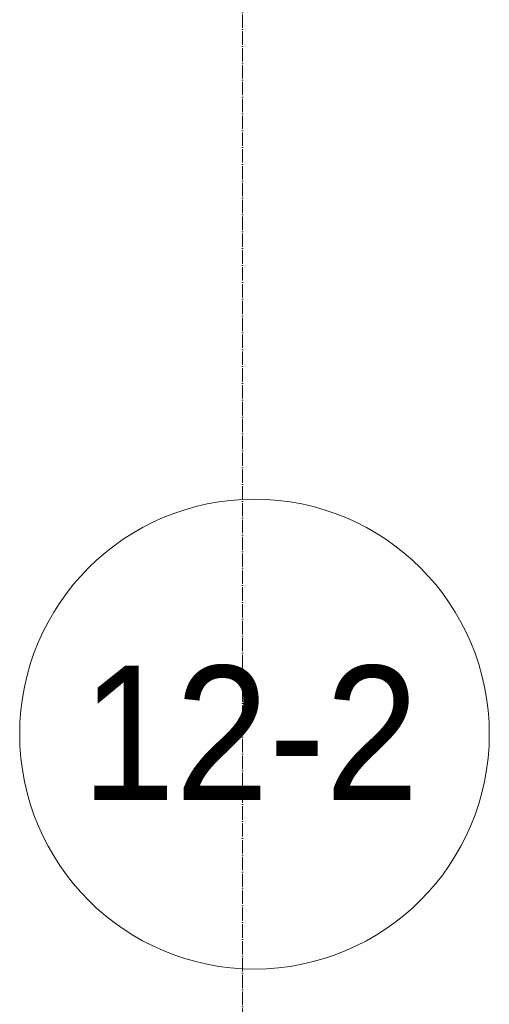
# Model space of a CAD drawing. Header units: millimetres. Extents: x 5617 to 183965, y 7718 to 172958.
# Tile 78 of 120: x 64793 to 65493, y 30726 to 32193. Entities that reach past the tile are written whole.
import ezdxf

# ---------------------------------------------------------------- set-up
doc = ezdxf.new("R2010")
doc.units = ezdxf.units.MM
doc.linetypes.add('Линия сетки', pattern=[25, 20, -2.5, 0, -2.5])
doc.layers.add('Марки помещений', color=7, linetype='Continuous', lineweight=20)
doc.layers.add('Оси', color=7, linetype='Continuous', lineweight=9)
doc.styles.add('Arial_3', font='arial.ttf', dxfattribs={"width": 0.9, "height": 200})

# ---------------------------------------------------------------- blocks, each defined once
blk = doc.blocks.new('050_Марка_Помещение - Номер-620969-МКСС_К4_L05_18_600_')
at = {"layer": 'Марки помещений'}
blk.add_circle((0, 0), 3.5, dxfattribs=at)

msp = doc.modelspace()

# ---------------------------------------------------------------- linework, layer by layer
at = {"layer": 'Оси', "linetype": 'Линия сетки'}
msp.add_line((65124.8, 12025.7), (65124.8, 33150), dxfattribs=at)

# ---------------------------------------------------------------- block references
at = {"layer": 'Марки помещений', "xscale": 99.99999999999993, "yscale": 99.99999999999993, "zscale": 99.99999999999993}
msp.add_blockref('050_Марка_Помещение - Номер-620969-МКСС_К4_L05_18_600_', (65142.6, 31128.9), dxfattribs=at)

# ---------------------------------------------------------------- texts
at = {"layer": 'Марки помещений', "lineweight": 9, "insert": (64884.5, 31230.6), "char_height": 200, "width": 620.506, "attachment_point": 1, "style": 'Arial_3'}
msp.add_mtext('12-2', dxfattribs=at)

doc.saveas('drawing.dxf')
